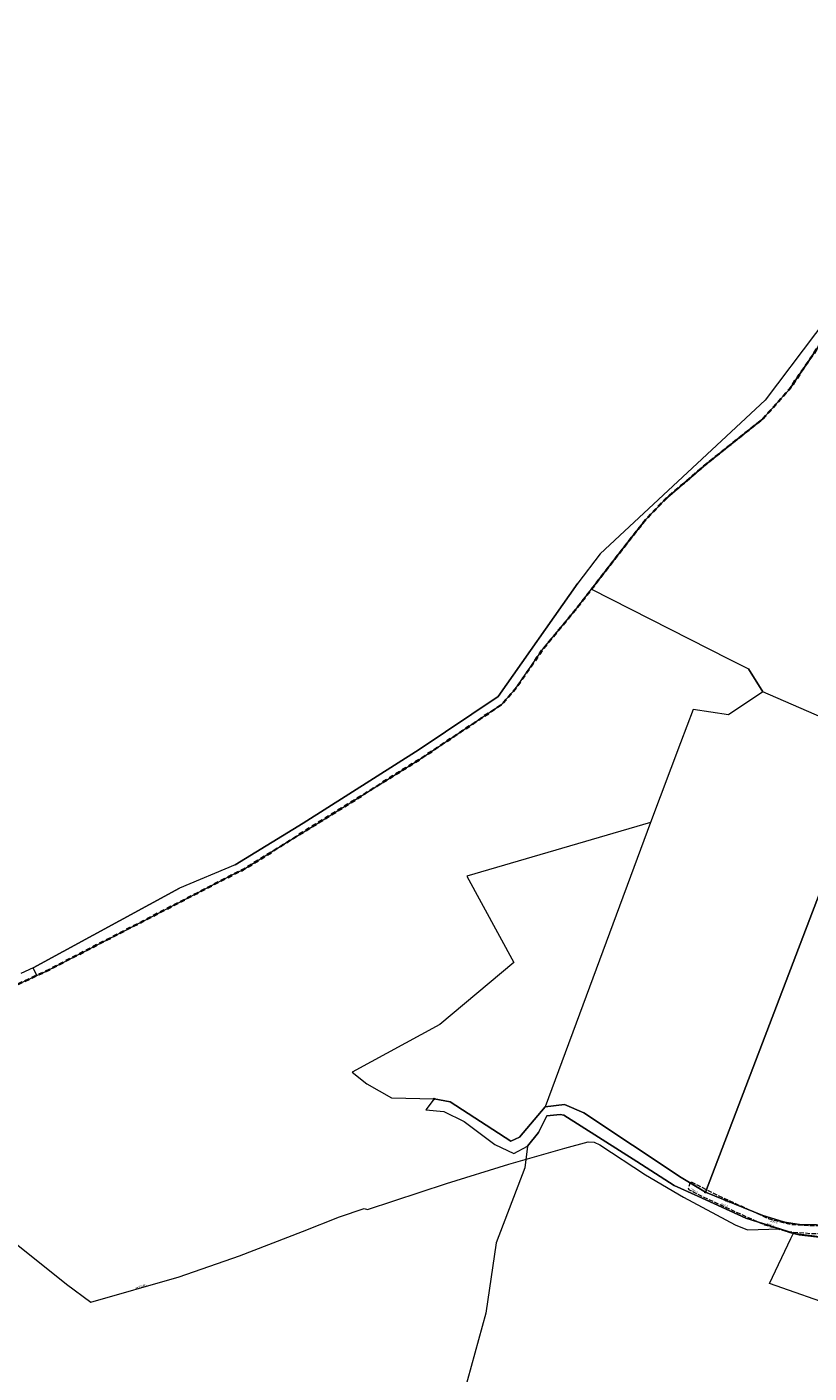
# Model space of a CAD drawing. Header units: metres. Extents: x 7423100 to 7431699, y 5527887 to 5533362.
# Tile 7 of 114: x 7427337 to 7427594, y 5529629 to 5530072. Entities that reach past the tile are written whole.
import ezdxf
from ezdxf.enums import TextEntityAlignment as Align

# ---------------------------------------------------------------- set-up
doc = ezdxf.new("R2010")
doc.units = ezdxf.units.M
doc.header["$MEASUREMENT"] = 0
for name, pattern in [('1.5_0.5', [2, 1.5, -0.5]), ('1.5_1.0', [2.5, 1.5, -1]), ('219-500', [0])]:
    doc.linetypes.add(name, pattern=pattern)
doc.layers.get('0').update_dxf_attribs({"color": 2, "linetype": 'CONTINUOUS', "lineweight": 5})
for name, color, linetype in [('202-punkt graniczny', 7, 'CONTINUOUS'), ('203-punkt graniczny', 7, 'CONTINUOUS'), ('216-obręb ewidencyjny', 7, 'CONTINUOUS'), ('217-kontur klasyfikacyjny', 7, 'CONTINUOUS'), ('218-kontur użytku gruntowego', 7, 'CONTINUOUS'), ('219-działka ewidencyjna', 7, 'CONTINUOUS'), ('jezdnia', 7, 'CONTINUOUS'), ('pikieta naturalna', 7, 'CONTINUOUS'), ('pikieta naturalna-Atr2', 7, 'CONTINUOUS'), ('przewód wodociągowy', 7, 'CONTINUOUS'), ('przewód wodociągowy-Atr1', 7, 'CONTINUOUS')]:
    doc.layers.add(name, color=color, linetype=linetype)
doc.styles.get("Standard").update_dxf_attribs({"font": 'Working1250.shx', "width": 0.75})

# ---------------------------------------------------------------- blocks, each defined once
blk = doc.blocks.new('203')
at = {"linetype": 'Continuous', "lineweight": 0}
h = blk.add_hatch(color=0, dxfattribs=at)
edge = h.paths.add_edge_path()
edge.add_arc((0, 0), 0.045, 0, 360)
blk = doc.blocks.new('202')
at = {"color": 0, "linetype": 'Continuous', "lineweight": 0}
blk.add_circle((0, 0), 0.25, dxfattribs=at)
blk = doc.blocks.new('PW01')
at = {"linetype": 'Continuous', "lineweight": 13}
h = blk.add_hatch(color=0, dxfattribs=at)
edge = h.paths.add_edge_path()
edge.add_arc((0, 0), 0.045, 0, 360)

msp = doc.modelspace()

# ---------------------------------------------------------------- linework, layer by layer
at = {"layer": '216-obręb ewidencyjny', "color": 7, "linetype": '1.5_1.0', "lineweight": 35, "flags": 128}
msp.add_lwpolyline([(7428698.63, 5529226.02), (7428712.28, 5529227.63), (7428723.22, 5529228.92), (7428731.53, 5529229.89), (7428738.87, 5529230.77), (7428779.8, 5529236.92), (7428792.35, 5529229.96), (7428799.3, 5529237.09), (7428805.73, 5529243.68), (7428831.73, 5529252.41), (7428853.03, 5529267.75), (7428856.57, 5529266.64), (7428861.52, 5529263.67), (7428922.54, 5529297.36), (7428922.55, 5529296.86), (7428939.71, 5529300.87), (7428946.63, 5529302.49), (7428955.21, 5529305.74), (7428958.4, 5529305.27), (7428965.49, 5529304.22), (7428991.24, 5529308.29), (7429008.05, 5529312), (7429021.16, 5529315.13), (7429041.57, 5529319.99), (7429075.83, 5529325.57), (7429091.94, 5529328.21), (7429093.39, 5529328.25), (7429118.57, 5529328.08), (7429135.03, 5529327.97), (7429140.11, 5529327.99), (7429150.35, 5529336.09), (7429177.15, 5529357.27), (7429181.86, 5529359.99), (7429215.4, 5529379.31), (7429233.08, 5529389.85), (7429239.85, 5529393.89), (7429246, 5529397.5), (7429245.89, 5529393.79), (7429250.76, 5529393.92), (7429270.5, 5529394.38), (7429279.93, 5529396.94), (7429280.22, 5529401.63), (7429288.94, 5529402.29), (7429300.14, 5529403.16), (7429301.33, 5529403.26), (7429301.41, 5529407.78), (7429321.83, 5529411.11), (7429321.33, 5529409.67), (7429320.46, 5529407.19), (7429319.23, 5529403.69), (7429340.63, 5529403.2), (7429346.27, 5529410.24), (7429348.7, 5529413.29), (7429357.46, 5529424.24), (7429369.36, 5529431.54), (7429425.36, 5529427.06), (7429441.95, 5529415.43), (7429446.48, 5529412.25), (7429459.64, 5529396.06), (7429467.87, 5529385.93), (7429476.57, 5529375.23), (7429483.04, 5529376.1), (7429490.25, 5529377.07), (7429499.15, 5529378.27), (7429501.34, 5529369), (7429500.47, 5529364.46), (7429500.07, 5529359.04), (7429512.41, 5529350.96), (7429542.42, 5529342.66), (7429543.89, 5529342.24), (7429546.8, 5529341.41), (7429565.66, 5529336), (7429577.29, 5529339.73), (7429582.94, 5529341.54), (7429584.07, 5529341.9), (7429600.44, 5529344.44), (7429602.81, 5529344.81), (7429615.55, 5529346.78), (7429619.75, 5529342.76), (7429634.74, 5529343.78), (7429643.05, 5529344.35), (7429647.65, 5529332.16), (7429652.82, 5529318.49), (7429651.87, 5529316.59), (7429650.11, 5529313.06), (7429647.71, 5529308.22), (7429681.04, 5529295.6), (7429695.33, 5529298.59), (7429703.94, 5529300.4), (7429712.14, 5529302.11), (7429740.07, 5529307.97), (7429747.43, 5529308.04), (7429760.84, 5529308.17), (7429766.75, 5529306.03), (7429794.33, 5529296.97), (7429811.1, 5529291.05), (7429816.99, 5529290.04), (7429818.05, 5529289.85), (7429856.28, 5529283.28), (7429891.51, 5529291.96), (7429919.87, 5529291.89), (7429925.18, 5529291.51), (7429932.69, 5529290.97), (7429935.35, 5529286.99), (7429939.2, 5529281.25), (7429951.64, 5529261.57), (7429951.82, 5529266.44), (7429968.14, 5529266.92), (7429981.12, 5529274.24), (7429983.99, 5529282.17), (7429989.53, 5529284.93), (7430013.34, 5529297.91), (7430019.69, 5529296.67), (7430025.18, 5529295.59), (7430042.36, 5529301.29), (7430127.7, 5529279.62), (7430165.23, 5529260.07), (7430175.19, 5529251.79), (7430218.36, 5529201.02), (7430219.98, 5529172.87), (7430228.69, 5529165.24), (7430240.37, 5529162.47), (7430271.1, 5529137.71), (7430303.1, 5529069.27), (7430323.93, 5529014.79), (7430328.06, 5528983.24), (7430345.76, 5528933.73), (7430393.61, 5528889.13), (7430411.48, 5528869.05), (7430457.23, 5528845.81), (7430508.65, 5528818.85), (7430513.51, 5528828.36), (7430508.7, 5528875.96), (7430511.07, 5528884.54), (7430515.88, 5528890.41), (7430527.81, 5528913.81), (7430538.43, 5528953.97), (7430548.81, 5528974.46), (7430559.37, 5528980.68), (7430565.52, 5528981.31), (7430572.78, 5528987.18), (7430577.34, 5528988.04), (7430582.19, 5528994.37), (7430588.54, 5529000.12), (7430589.39, 5529006.85), (7430599.58, 5529008.66), (7430608.5, 5529021.57), (7430617.03, 5529024.51), (7430623.12, 5529030.52), (7430623.35, 5529033.32), (7430623.46, 5529034.41), (7430635.12, 5529030.13), (7430642.89, 5529027.03), (7430652.22, 5529030.54), (7430653.09, 5529032.84), (7430654.29, 5529035.98), (7430663.07, 5529044.08), (7430669.73, 5529039.75), (7430671.98, 5529040.07), (7430677.09, 5529042), (7430678.34, 5529041.88), (7430680.39, 5529041.51), (7430685.72, 5529041.15), (7430692.59, 5529038.17), (7430695.82, 5529048.96), (7430702.59, 5529054.84), (7430712.49, 5529068.38), (7430728.81, 5529081.02), (7430745.96, 5529086.11), (7430772.36, 5529094.83), (7430777.8, 5529096.62), (7430813.94, 5529121.56), (7430815.05, 5529122.32), (7430816.04, 5529123.28), (7430834.14, 5529140.81), (7430851.57, 5529157.69), (7430874.11, 5529178.78), (7430875.41, 5529175.93), (7430888.42, 5529181.56), (7430896.26, 5529185.67), (7430922.51, 5529198.39), (7430961.46, 5529214.8), (7430965.71, 5529217.51), (7430970.24, 5529220.39), (7430985.32, 5529230.02), (7430999.56, 5529239.1), (7431005.44, 5529242.86), (7431024.63, 5529255.1), (7431012.46, 5529273.05), (7431004.95, 5529284.16), (7431001.47, 5529289.46), (7430991.71, 5529303.5), (7430973.38, 5529330.43), (7430972.14, 5529332.51), (7430964.07, 5529345.58), (7430951.9, 5529365.04), (7430943.57, 5529377.79), (7430941.51, 5529380.94), (7430960.32, 5529385.09), (7430998.71, 5529404.18), (7430999.25, 5529404.45), (7431020.4, 5529414.96), (7431023.29, 5529416.4), (7431048.14, 5529435.97), (7431063.59, 5529444.21), (7431078.12, 5529464.3), (7431079.45, 5529466.13), (7431086.33, 5529468.43), (7431091.98, 5529475.17), (7431094.2, 5529478.43), (7431105.98, 5529478.66), (7431119.53, 5529484.82), (7431126.9, 5529491.83), (7431137.17, 5529501.61), (7431144.57, 5529500.69), (7431149.7, 5529504.45), (7431156.19, 5529509.2), (7431167.07, 5529529.35), (7431169.35, 5529533.58), (7431180.27, 5529533.96), (7431185.68, 5529530.78), (7431190.35, 5529531.91), (7431196.39, 5529533.38), (7431197.06, 5529541.35), (7431202.31, 5529542.68), (7431207.4, 5529543.97), (7431214.58, 5529537.5), (7431223.24, 5529541.97), (7431233.17, 5529545.6), (7431236.94, 5529548.69), (7431245.22, 5529555.47), (7431255.14, 5529559.62), (7431262.73, 5529561.87), (7431285.37, 5529568), (7431298.71, 5529571.62), (7431330.95, 5529576.47), (7431345.74, 5529579.29), (7431356.67, 5529579.68), (7431365.9, 5529580.01), (7431378.62, 5529589.51), (7431382.33, 5529592.28), (7431395.83, 5529589.04), (7431404.15, 5529587.76), (7431410.01, 5529594.87), (7431413.09, 5529598.59), (7431424.3, 5529602.76), (7431443.22, 5529609.8), (7431449.12, 5529614.66), (7431454.74, 5529619.29), (7431470.49, 5529624.25), (7431475.43, 5529619.79), (7431483.1, 5529621.68), (7431493.98, 5529631.56), (7431495.6, 5529632.52), (7431503.1, 5529636.96), (7431510.05, 5529645.19), (7431513.01, 5529648.68), (7431519.08, 5529659.18), (7431529.5, 5529665.34), (7431531.2, 5529666.11), (7431542.63, 5529671.24), (7431549.4, 5529664.73), (7431545.03, 5529657.23), (7431552.17, 5529655.47), (7431555.2, 5529660.07), (7431564.23, 5529673.76), (7431570.17, 5529677.39), (7431578.63, 5529678.84), (7431583.31, 5529673.75), (7431593.81, 5529676.41), (7431604.35, 5529684.72), (7431610.06, 5529686.34), (7431614.95, 5529687.73), (7431637.21, 5529676.86), (7431640.61, 5529676.86), (7431650.46, 5529679.93), (7431669.97, 5529673.75), (7431685.51, 5529681.42), (7431699.34, 5529702.09), (7431697.23, 5529702.3), (7431693.44, 5529702.68), (7431682.29, 5529696.07), (7431672.24, 5529697.65), (7431660.49, 5529710.49), (7431649.43, 5529706.73), (7431640.48, 5529716.52), (7431637.01, 5529719.31), (7431632.52, 5529714.71), (7431625.17, 5529713.95), (7431621.62, 5529707.59), (7431619.62, 5529708.29), (7431620.32, 5529712.19), (7431619.17, 5529712.89), (7431614.63, 5529713.79), (7431609.11, 5529714.88), (7431605.52, 5529712.78), (7431600.41, 5529714.67), (7431578.18, 5529711.71), (7431576.65, 5529714.72), (7431573.65, 5529715.36), (7431568.21, 5529710.24), (7431561.87, 5529711.97), (7431555.32, 5529715.82), (7431548.83, 5529726.97), (7431537.23, 5529736.26), (7431535.33, 5529736.97), (7431525.22, 5529736.77), (7431522.85, 5529735.65), (7431522.31, 5529735.4), (7431516.14, 5529732.48), (7431514.92, 5529742.37), (7431504.51, 5529745.33), (7431496.79, 5529751.03), (7431481.13, 5529743.21), (7431469.01, 5529753.83), (7431457.61, 5529752.67), (7431441.31, 5529757.82), (7431428.7, 5529775.85), (7431423.27, 5529783.58), (7431416.58, 5529802.27), (7431412.35, 5529797.61), (7431410.91, 5529798.31), (7431386.32, 5529814.55), (7431378.11, 5529819.98), (7431383.18, 5529836.47), (7431379.27, 5529840.25), (7431374.49, 5529844.88), (7431366.91, 5529849.46), (7431365.47, 5529855.15), (7431357.92, 5529859.99), (7431357.34, 5529860.36), (7431356.11, 5529861.13), (7431342.83, 5529869.7), (7431326.48, 5529880.77), (7431324.26, 5529881.74), (7431311.27, 5529887.39), (7431310.49, 5529888.72), (7431298.8, 5529908.5), (7431287.25, 5529920.82), (7431280.23, 5529931.15), (7431276.67, 5529938.38), (7431272.52, 5529943.93), (7431271.54, 5529945.26), (7431267.04, 5529949.02), (7431263.81, 5529951.73), (7431254.32, 5529968.75), (7431247.38, 5529970.17), (7431244.76, 5529975.25), (7431242.58, 5529977.64), (7431241.71, 5529978.59), (7431235.23, 5529977.9), (7431230.68, 5529975.32), (7431225.87, 5529980.53), (7431223.29, 5529988.99), (7431222.42, 5529991.88), (7431222.35, 5529992.11), (7431221.49, 5529994.89), (7431216.92, 5530001.89), (7431215.36, 5530002.5), (7431214.91, 5530002.67), (7431211.5, 5530003.99), (7431210.16, 5530014.42), (7431205.36, 5530018.12), (7431202.43, 5530026.69), (7431191.99, 5530029.86), (7431191.3, 5530030.07), (7431190.44, 5530030.74), (7431179.54, 5530039.29), (7431179.54, 5530044.32), (7431175.19, 5530048.08), (7431169.43, 5530049.97), (7431168.1, 5530055.02), (7431162.53, 5530062.6), (7431154.9, 5530065.86), (7431163.04, 5530082.95), (7431172.77, 5530091.95), (7431172.29, 5530107.05), (7431173.91, 5530115.41), (7431176.52, 5530127.25), (7431181.71, 5530135.87), (7431181.75, 5530136.44), (7431180.72, 5530150.43), (7431189.63, 5530172.27), (7431193.82, 5530180.01), (7431194.7, 5530181.6), (7431197.89, 5530186.77), (7431206.52, 5530199.03), (7431211.61, 5530231.36), (7431212.03, 5530233.95), (7431214.01, 5530259.4), (7431221.54, 5530292.19), (7431221.96, 5530293.97), (7431224.26, 5530318.51), (7431225, 5530340.82), (7431226.81, 5530355.81), (7431226.97, 5530357.13), (7431226.66, 5530375.18), (7431225.12, 5530388.91), (7431223.84, 5530393.12), (7431224.04, 5530400.57), (7431221.41, 5530455.43), (7431221.58, 5530475.68), (7431221.09, 5530504.02), (7431221.25, 5530551.25), (7431207.35, 5530549.61), (7431194.92, 5530549.19), (7431180.7, 5530545.6), (7431153.61, 5530537.74), (7431141.63, 5530534.28), (7431140.72, 5530534.02), (7431127.46, 5530531.13), (7431117.27, 5530528.9), (7431115.57, 5530528.66), (7431095.91, 5530525.9), (7431090.24, 5530525.11), (7431073.69, 5530520.11), (7431056.05, 5530514.49), (7431037.42, 5530504.35), (7431035.41, 5530503.26), (7430999.16, 5530494.58), (7430979.3, 5530487.83), (7430971.84, 5530483.9), (7430966.64, 5530481.15), (7430960.02, 5530458.83), (7430951.66, 5530447.99), (7430943.55, 5530443.27), (7430926.11, 5530440.67), (7430918.02, 5530439.46), (7430898.13, 5530436.5), (7430892.03, 5530438.61), (7430889.08, 5530439.64), (7430864.99, 5530453.09), (7430854.93, 5530457.47), (7430854.59, 5530457.62), (7430854.42, 5530457.69), (7430852.19, 5530458.68), (7430839.03, 5530454.92), (7430830.29, 5530452.01), (7430820.89, 5530448.87), (7430809.72, 5530445.11), (7430789.08, 5530438.13), (7430779.11, 5530457.79), (7430782.92, 5530477.03), (7430790.31, 5530490.71), (7430792.14, 5530499.59), (7430795.11, 5530505.16), (7430793.63, 5530525.82), (7430793.02, 5530545.02), (7430792.7, 5530555.42), (7430777.7, 5530550.82), (7430744.3, 5530543.74), (7430718.62, 5530537.74), (7430716.98, 5530537.36), (7430708.34, 5530535.34), (7430675.16, 5530527.42), (7430659.25, 5530524.97), (7430658.38, 5530531.08), (7430657.42, 5530535.96), (7430657.13, 5530537.94), (7430649.42, 5530554.75), (7430642.23, 5530565.25), (7430634.9, 5530575.16), (7430625.52, 5530589.84), (7430604.77, 5530620.38), (7430590.11, 5530637.64), (7430569.92, 5530664.77), (7430567.28, 5530668.31), (7430564.52, 5530672.02), (7430554.95, 5530684.89), (7430540.83, 5530705.69), (7430537.18, 5530713.79), (7430533.77, 5530728.33), (7430529.75, 5530758.66), (7430529.29, 5530762.23), (7430527.95, 5530771.08), (7430521.57, 5530813.5), (7430519.54, 5530830.13), (7430518.17, 5530834.83), (7430517.02, 5530838.73), (7430513.55, 5530850.58), (7430501.15, 5530862.16), (7430477.63, 5530885.81), (7430454.89, 5530904.1), (7430448.28, 5530909.04), (7430418.32, 5530928.65), (7430413.74, 5530936.45), (7430409.4, 5530943.92), (7430406.98, 5530947.82), (7430406.03, 5530949.48), (7430404.49, 5530951.51), (7430403.39, 5530953.14), (7430402.61, 5530955.27), (7430405.13, 5530988.3), (7430407.9, 5531011.33), (7430411.85, 5531046.93), (7430412.97, 5531057.57), (7430415.4, 5531080.66), (7430415.64, 5531082.68), (7430420.18, 5531118.67), (7430421.07, 5531129.09), (7430422.77, 5531148.85), (7430424.09, 5531164.26), (7430429.37, 5531225.64), (7430429.37, 5531225.94), (7430429.46, 5531226.99), (7430429.23, 5531247.54), (7430429.02, 5531252.88), (7430426.53, 5531271.25), (7430422.38, 5531290.55), (7430421.57, 5531302.57), (7430418.58, 5531328.69), (7430418.54, 5531328.99), (7430417.49, 5531338.94), (7430416.11, 5531348.57), (7430413.41, 5531368.44), (7430409.02, 5531400.78), (7430408.29, 5531406.63), (7430405.4, 5531431.79), (7430404.08, 5531441.38), (7430400.44, 5531468.15), (7430398.4, 5531483.17), (7430398.25, 5531484.42), (7430397.7, 5531488.81), (7430395.66, 5531499.28), (7430395.19, 5531508.79), (7430392.04, 5531522.47), (7430384.44, 5531555.44), (7430354.95, 5531549.86), (7430327.82, 5531544.72), (7430322.94, 5531503.71), (7430319.76, 5531477.34), (7430319.53, 5531472.14), (7430303.95, 5531444.65), (7430301.55, 5531426.75), (7430300.61, 5531419.76), (7430297.36, 5531386.13), (7430297.09, 5531383.31), (7430294.99, 5531358.94), (7430307.04, 5531342.33), (7430314.25, 5531327.51), (7430316.08, 5531324.28), (7430311.84, 5531316.97), (7430311.75, 5531314.24), (7430312.01, 5531304.12), (7430311.76, 5531278.52), (7430311.81, 5531269.23), (7430311.82, 5531265.94), (7430315.44, 5531248.71), (7430310.21, 5531227.96), (7430306.37, 5531212.75), (7430290.33, 5531189.37), (7430287.8, 5531185.58), (7430278.77, 5531172.07), (7430264.03, 5531158.66), (7430246.69, 5531143.87), (7430237.41, 5531137.21), (7430220.18, 5531119.99), (7430209.87, 5531111.86), (7430205.9, 5531108.72), (7430188, 5531096.21), (7430182.83, 5531092.59), (7430176.93, 5531083.6), (7430158.12, 5531077.63), (7430154.98, 5531076.66), (7430149.41, 5531074.94), (7430115.51, 5531069.58), (7430110.78, 5531069.35), (7430108.74, 5531069.24), (7430098.36, 5531065.73), (7430092.35, 5531067.02), (7430078.77, 5531062.38), (7430072.63, 5531050.97), (7430063.72, 5531048.21), (7430060.08, 5531049.72), (7430053.09, 5531052.64), (7430040.76, 5531047.32), (7430036.85, 5531040.96), (7430010.05, 5531033.63), (7430008.73, 5531032.5), (7429993.68, 5531019.39), (7429978.98, 5531014.14), (7429971.24, 5531014.27), (7429962.79, 5531014.41), (7429961.25, 5531015.04), (7429941.58, 5531023), (7429941.42, 5531028.29), (7429937.05, 5531031.8), (7429915.56, 5531034.47), (7429911.57, 5531034.96), (7429905.65, 5531040.11), (7429899.67, 5531041.09), (7429894.77, 5531038.02), (7429892.1, 5531036.34), (7429860.94, 5531026.93), (7429854.84, 5531020.75), (7429852.38, 5531018.26), (7429839.23, 5531004.91), (7429837.48, 5531004.06), (7429830.71, 5531000.85), (7429819.84, 5530995.63), (7429824.72, 5530988.49), (7429823.12, 5530983.64), (7429815.67, 5530981.05), (7429815.06, 5530972.18), (7429808.39, 5530969.41), (7429806.89, 5530967.68), (7429802.63, 5530967.9), (7429801.87, 5530951.96), (7429796.69, 5530951.68), (7429796.51, 5530948.86), (7429796.39, 5530946.9), (7429793.77, 5530945.12), (7429789.84, 5530945.82), (7429786.42, 5530947.85), (7429783.01, 5530945.1), (7429778.02, 5530946.11), (7429772.02, 5530945.92), (7429766.58, 5530941.89), (7429764.99, 5530936.12), (7429765.51, 5530933.09), (7429759.69, 5530929.88), (7429759.31, 5530925.43), (7429754.4, 5530926.37), (7429751.55, 5530926.49), (7429745.23, 5530926.75), (7429743.79, 5530929.52), (7429738.42, 5530927.94), (7429736.4, 5530923.51), (7429732.16, 5530923.65), (7429728.69, 5530922.65), (7429725.1, 5530924.71), (7429722.7, 5530923.81), (7429720.54, 5530919.72), (7429716.51, 5530916.98), (7429711.17, 5530913.26), (7429707.88, 5530911.85), (7429704.22, 5530911.22), (7429702.7, 5530906.93), (7429696.39, 5530906.34), (7429694.77, 5530905.36), (7429692.65, 5530904.06), (7429690.97, 5530898.25), (7429687.97, 5530890.3), (7429682.61, 5530891.19), (7429680.77, 5530886.35), (7429675.77, 5530880.54), (7429672.21, 5530874.38), (7429667.44, 5530875.87), (7429663.67, 5530871.27), (7429659.44, 5530865.96), (7429653.63, 5530865.16), (7429651.12, 5530868.62), (7429648.07, 5530865.73), (7429632.36, 5530861.61), (7429627.86, 5530861.62), (7429620.49, 5530861.62), (7429604.16, 5530858.74), (7429600.48, 5530852.15), (7429595.29, 5530842.91), (7429591.14, 5530834.49), (7429585.03, 5530831.81), (7429585.04, 5530829.19), (7429585.65, 5530827.59), (7429587.64, 5530822.39), (7429588.26, 5530816), (7429588.49, 5530813.75), (7429592.21, 5530813.79), (7429593.57, 5530812.39), (7429598.98, 5530805.2), (7429599, 5530801.36), (7429600.43, 5530794.73), (7429595.41, 5530794.59), (7429594.59, 5530792.14), (7429591.05, 5530790.03), (7429592.15, 5530785.8), (7429590.87, 5530783.75), (7429584.31, 5530773.12), (7429585.41, 5530769.72), (7429582.49, 5530769), (7429583.86, 5530763.48), (7429588.29, 5530757.16), (7429586.18, 5530752.8), (7429586.9, 5530751.73), (7429585.61, 5530750.34), (7429580.76, 5530751.44), (7429568.84, 5530739.08), (7429566.6, 5530735.58), (7429570.3, 5530731.54), (7429574.9, 5530731.3), (7429578.7, 5530735.35), (7429586.19, 5530731.29), (7429589.85, 5530729.68), (7429592.94, 5530726.52), (7429592.75, 5530722.91), (7429571.31, 5530718.06), (7429572.31, 5530711.78), (7429573.29, 5530705.51), (7429576.09, 5530702.9), (7429574.07, 5530700.7), (7429558.21, 5530697.9), (7429559.51, 5530697.57), (7429564.8, 5530695.63), (7429566.56, 5530690.2), (7429564.29, 5530685.17), (7429566.49, 5530683.12), (7429571.85, 5530676.76), (7429568.95, 5530671.06), (7429564.57, 5530666.38), (7429569.47, 5530664.64), (7429571.78, 5530660.33), (7429566.02, 5530654.63), (7429564.04, 5530648.51), (7429562.1, 5530638.57), (7429559.8, 5530638.02), (7429562.74, 5530632.07), (7429559.74, 5530628.62), (7429556.75, 5530628.62), (7429552.72, 5530628.15), (7429548.99, 5530627.92), (7429553.05, 5530622.5), (7429542.59, 5530616.98), (7429546.45, 5530611.97), (7429551.88, 5530607.8), (7429544.66, 5530601.61), (7429539.46, 5530602.29), (7429535.9, 5530598.81), (7429530.64, 5530597.98), (7429525.66, 5530605.1), (7429516.36, 5530604.51), (7429506.21, 5530589.1), (7429509.04, 5530585.53), (7429517.36, 5530576.56), (7429512.12, 5530560.13), (7429507.89, 5530558.98), (7429503.75, 5530554.25), (7429502.57, 5530552.92), (7429499.65, 5530551.82), (7429500.53, 5530545.63), (7429495.15, 5530536.19), (7429496.56, 5530531.51), (7429494.44, 5530530.21), (7429485.17, 5530524.69), (7429472.57, 5530527.09), (7429464.42, 5530528.64), (7429459.38, 5530516.86), (7429466.39, 5530498.11), (7429454.36, 5530491.27), (7429432.56, 5530478.82), (7429430.07, 5530477.2), (7429428.34, 5530476.08), (7429422.7, 5530472.41), (7429392.98, 5530453.04), (7429390.66, 5530451.54), (7429374.81, 5530441.2), (7429361.34, 5530435.04), (7429341.84, 5530426.11), (7429337.46, 5530432.09), (7429334.89, 5530435.23), (7429332.29, 5530437.4), (7429324.21, 5530445.48), (7429311.59, 5530454.74), (7429300.15, 5530441.03), (7429287.99, 5530426.61), (7429277.51, 5530414.52), (7429256.73, 5530394.58), (7429227.06, 5530366.1), (7429225.55, 5530364.66), (7429224.92, 5530364), (7429198.45, 5530336.67), (7429194.96, 5530333.06), (7429169.94, 5530307.23), (7429121.39, 5530253.08), (7429119.91, 5530251.69), (7429094.9, 5530228.25), (7429089.65, 5530223.33), (7429088.7, 5530222.74), (7429076.65, 5530215.39), (7429039.8, 5530192.95), (7429028.9, 5530186.31), (7429006, 5530172.48), (7428997.06, 5530167.08), (7428978.19, 5530156.38), (7428952.45, 5530141.81), (7428942.33, 5530136.09), (7428926, 5530127.45), (7428899.4, 5530113.37), (7428894.92, 5530111), (7428855.57, 5530092.59), (7428848, 5530089.1), (7428817.55, 5530080.14), (7428805.67, 5530076.71), (7428804.02, 5530076.45), (7428793.34, 5530074.1), (7428778.68, 5530071.29), (7428771.2, 5530069.73), (7428764.43, 5530068.31), (7428754.71, 5530066.47), (7428748.5, 5530065.39), (7428742.41, 5530064.34), (7428723.25, 5530060.39), (7428711.82, 5530055.86), (7428692.91, 5530047.68), (7428689.42, 5530046.17), (7428656.48, 5530032.64), (7428625.9, 5530015.81), (7428622.79, 5530014.1), (7428617.09, 5530008.67), (7428613.06, 5530004.43), (7428603.39, 5530001.83), (7428592.76, 5529999.32), (7428573.62, 5529991.71), (7428571.75, 5529990.89), (7428554.19, 5529983.33), (7428538.96, 5529976.84), (7428530.92, 5529973.27), (7428529.6, 5529973.27), (7428511.03, 5529964.41), (7428489.28, 5529955.13), (7428488.16, 5529954.66), (7428463.53, 5529944.57), (7428460.04, 5529943.23), (7428448.5, 5529938.76), (7428431.13, 5529930.59), (7428427.46, 5529928.86), (7428411.61, 5529922.42), (7428395.25, 5529912.96), (7428381.19, 5529904.71), (7428370.49, 5529898.26), (7428354.34, 5529890.79), (7428348.41, 5529888.06), (7428345.63, 5529886.77), (7428342.48, 5529885.31), (7428338.88, 5529883.63), (7428334.9, 5529882.26), (7428326.58, 5529879.36), (7428308.44, 5529873.05), (7428304.42, 5529871.92), (7428282.76, 5529865.86), (7428264.69, 5529860.79), (7428255.21, 5529859.3), (7428218.35, 5529857.22), (7428195.55, 5529860.05), (7428185.65, 5529861.28), (7428167.94, 5529863.52), (7428167.04, 5529863.63), (7428166.71, 5529863.69), (7428144.71, 5529867.9), (7428144.36, 5529867.97), (7428110.4, 5529874.14), (7428094.54, 5529877.02), (7428080.34, 5529881.29), (7428039.7, 5529893.41), (7428027.59, 5529897.35), (7427990.35, 5529909.49), (7427983.75, 5529911.62), (7427966.65, 5529916.84), (7427959.66, 5529918.97), (7427952.14, 5529921.17), (7427918.95, 5529930.95), (7427915.42, 5529931.98), (7427885.43, 5529939.11), (7427871.37, 5529942.88), (7427847.78, 5529948.1), (7427842.43, 5529949.56), (7427814.77, 5529957.12), (7427795.47, 5529962.78), (7427772.73, 5529969.44), (7427746.31, 5529974.07), (7427718.67, 5529978.75), (7427712.3, 5529979.85), (7427700.15, 5529981.84), (7427663.75, 5529987.55), (7427646.69, 5529990.02), (7427621.99, 5529993.2), (7427615.43, 5529990.46), (7427614.48, 5529989.55), (7427610.84, 5529986.05), (7427608.93, 5529983.88), (7427600.85, 5529971.79), (7427598.13, 5529967.73), (7427594.22, 5529962.01), (7427587.92, 5529952.71), (7427578.99, 5529942.78), (7427560.42, 5529927.99), (7427547.03, 5529916.47), (7427540.5, 5529909.65), (7427535.11, 5529902.79), (7427530.78, 5529897.31), (7427522.68, 5529886.79), (7427517.46, 5529880.05), (7427506.64, 5529867.01), (7427497.57, 5529853.79), (7427493.18, 5529848.85), (7427466.7, 5529831.09), (7427432.51, 5529809.7), (7427421.36, 5529802.73), (7427407.84, 5529794.27), (7427404.8, 5529792.85), (7427375.05, 5529777.45), (7427344.35, 5529761.6), (7427342.84, 5529760.82), (7427339.94, 5529759.48), (7427325.49, 5529752.77), (7427304.62, 5529743.22), (7427289.14, 5529735.07), (7427273.67, 5529727.31), (7427272.32, 5529726.64), (7427269.55, 5529725.25), (7427255.86, 5529720.48), (7427223.23, 5529709.84), (7427221.11, 5529708.36), (7427206.87, 5529702.83), (7427207.09, 5529698.28), (7427192.9, 5529685.7), (7427191.82, 5529683.29), (7427193.23, 5529680.92), (7427203.7, 5529674.1), (7427205.15, 5529670.18), (7427216.16, 5529658.03), (7427234.85, 5529639.43), (7427239.14, 5529635.73), (7427255.99, 5529621.23), (7427265.15, 5529613.03), (7427267.09, 5529606.86), (7427267.21, 5529606.49), (7427281.51, 5529594.5), (7427287.9, 5529589.13), (7427295.1, 5529582.16), (7427300.76, 5529579.77), (7427308.01, 5529576.71), (7427307.12, 5529575.21), (7427307.65, 5529564.53), (7427311.25, 5529559.77), (7427317.45, 5529559.07), (7427322.81, 5529557.08), (7427332.26, 5529550.07), (7427336.52, 5529546.91), (7427339.14, 5529543.92), (7427347.42, 5529545.23), (7427353.18, 5529548.98), (7427370.45, 5529546.35), (7427373.13, 5529544.48), (7427382.66, 5529537.84), (7427387.79, 5529540.64), (7427393.61, 5529545.82), (7427399.08, 5529548.35), (7427402.29, 5529547.23), (7427405.44, 5529538.83), (7427409.74, 5529536.75), (7427416.38, 5529539.32), (7427421.64, 5529536.91), (7427422.34, 5529536.59), (7427422, 5529527.22), (7427424.13, 5529523.03), (7427431.65, 5529523.01), (7427433.88, 5529525.03), (7427439.21, 5529520.91), (7427449.74, 5529525.5), (7427457.76, 5529529.33), (7427460.46, 5529526.76), (7427464.26, 5529523.12), (7427465.63, 5529518.55), (7427469.83, 5529514.76), (7427471.91, 5529512.86), (7427475.34, 5529509.74), (7427479.52, 5529502.33), (7427480.47, 5529500.63), (7427489.55, 5529495.63), (7427492.96, 5529495.34), (7427496.72, 5529495.04), (7427503.76, 5529481), (7427512.19, 5529477.41), (7427517.42, 5529475.18), (7427525.41, 5529467.72), (7427536.05, 5529462.78), (7427544.8, 5529458.72), (7427554.78, 5529450.52), (7427554.14, 5529444.53), (7427561.24, 5529441.79), (7427562.15, 5529440.35), (7427566.58, 5529433.32), (7427573.68, 5529429.71), (7427577.22, 5529426.85), (7427580.52, 5529427.35), (7427584.76, 5529427.82), (7427600.7, 5529427.39), (7427608.68, 5529421.55), (7427621.23, 5529402.28), (7427625.64, 5529391.4), (7427627.08, 5529387.77), (7427632.94, 5529380.19), (7427637.65, 5529374.01), (7427647.3, 5529370.18), (7427652.9, 5529363.46), (7427670.82, 5529354.77), (7427673.59, 5529355.04), (7427688.05, 5529356.45), (7427735.47, 5529343), (7427765.16, 5529335.38), (7427790.91, 5529328.49), (7427807.55, 5529324.04), (7427811.73, 5529323.01), (7427813.33, 5529322.62), (7427867.87, 5529309.2), (7427886.09, 5529303.44), (7427892.63, 5529301.47), (7427897.86, 5529299.89), (7427914.31, 5529297.72), (7427917.55, 5529297.3), (7427924.35, 5529296.4), (7427941.96, 5529291.7), (7427947.95, 5529290.1), (7427964.07, 5529285.72), (7427969.63, 5529284.34), (7427982.42, 5529281.08), (7427993.8, 5529277.1), (7428027.15, 5529269.72), (7428029.21, 5529269.27), (7428036.43, 5529267.66), (7428061.23, 5529262.14), (7428068.28, 5529260.56), (7428088.7, 5529255.69), (7428089.54, 5529255.49), (7428110.95, 5529248.11), (7428141.55, 5529233.29), (7428143.35, 5529232.42), (7428161.04, 5529226), (7428179.65, 5529219.24), (7428185.87, 5529218.22), (7428197.87, 5529216.24), (7428226.61, 5529215.24), (7428237.94, 5529214.84), (7428264.28, 5529214.14), (7428282.6, 5529211.54), (7428299.64, 5529209.36), (7428316.57, 5529207.98), (7428335.51, 5529206.44), (7428340, 5529205.8), (7428356.82, 5529203.52), (7428360.32, 5529203), (7428377.26, 5529200.45), (7428407.8, 5529197.92), (7428408.22, 5529197.88), (7428426.76, 5529196.8), (7428451.78, 5529196.8), (7428453.81, 5529196.8), (7428455.87, 5529196.8), (7428459.74, 5529196.76), (7428478.39, 5529197.72), (7428510.45, 5529199.37), (7428521.47, 5529197.88), (7428529.38, 5529195.8), (7428546.79, 5529202.52), (7428567.7, 5529207.31), (7428581.9, 5529208.5), (7428584.01, 5529208.75), (7428587.44, 5529209.14), (7428602.33, 5529210.84), (7428611.81, 5529211.93), (7428614.67, 5529214.69), (7428617.16, 5529213.72), (7428640.9, 5529204.19), (7428651.22, 5529200.44), (7428654.5, 5529204.09), (7428665.85, 5529204.74), (7428678.15, 5529213.86), (7428694.63, 5529224.31), (7428694.55, 5529225.54)], close=True, dxfattribs=at)
at = {"layer": '217-kontur klasyfikacyjny', "color": 92, "linetype": 'Continuous', "lineweight": 18, "flags": 128}
for points in [[(7427598.13, 5529967.73), (7427594.22, 5529962.01)], [(7427594.22, 5529962.01), (7427587.92, 5529952.71)], [(7427587.92, 5529952.71), (7427578.99, 5529942.78)], [(7427578.99, 5529942.78), (7427560.42, 5529927.99)], [(7427560.42, 5529927.99), (7427547.03, 5529916.47)], [(7427547.03, 5529916.47), (7427540.5, 5529909.65)], [(7427540.5, 5529909.65), (7427535.11, 5529902.79)], [(7427535.11, 5529902.79), (7427530.78, 5529897.31)], [(7427530.78, 5529897.31), (7427522.68, 5529886.79)], [(7427522.68, 5529886.79), (7427567.84, 5529863.81)], [(7427567.84, 5529863.81), (7427574.35, 5529860.49)], [(7427574.35, 5529860.49), (7427579.05, 5529852.95)], [(7427579.05, 5529852.95), (7427567.82, 5529845.39)], [(7427556.11, 5529847.08), (7427551.98, 5529836.11)], [(7427567.82, 5529845.39), (7427556.11, 5529847.08)], [(7427551.98, 5529836.11), (7427542.14, 5529809.94)], [(7427542.14, 5529809.94), (7427507.4, 5529716.23)], [(7427507.97, 5529713.26), (7427505.19, 5529707.75)], [(7427507.4, 5529716.23), (7427513.75, 5529717.06)], [(7427512.34, 5529713.72), (7427507.97, 5529713.26)], [(7427513.58, 5529713.47), (7427512.34, 5529713.72)], [(7427537.58, 5529698.2), (7427513.58, 5529713.47)], [(7427513.75, 5529717.06), (7427520.1, 5529714.27)], [(7427520.1, 5529714.27), (7427552.17, 5529693)], [(7427505.19, 5529707.75), (7427501.54, 5529703.28)], [(7427501.54, 5529703.28), (7427500.71, 5529696.17)], [(7427500.71, 5529696.17), (7427491.23, 5529671.46)], [(7427549.89, 5529690.37), (7427537.58, 5529698.2)], [(7427552.17, 5529693), (7427560.2, 5529688.11)], [(7427557.73, 5529686.8), (7427549.89, 5529690.37)], [(7427573.54, 5529679.6), (7427557.73, 5529686.8)], [(7427560.2, 5529688.11), (7427579.11, 5529680.48)], [(7427589.24, 5529674.65), (7427573.54, 5529679.6)], [(7427579.11, 5529680.48), (7427585.87, 5529678.38)], [(7427585.87, 5529678.38), (7427586.86, 5529678.13)], [(7427586.86, 5529678.13), (7427591.12, 5529677.44)], [(7427588.37, 5529672.83), (7427589.24, 5529674.65)], [(7427591.12, 5529677.44), (7427602.43, 5529677.23)], [(7427491.23, 5529671.46), (7427487.84, 5529648.23)], [(7427581.29, 5529658.05), (7427588.37, 5529672.83)], [(7427604.45, 5529649.93), (7427581.29, 5529658.05)], [(7427487.84, 5529648.23), (7427478.23, 5529613.09)]]:
    msp.add_lwpolyline(points, dxfattribs=at)
at = {"layer": '218-kontur użytku gruntowego', "color": 3, "linetype": 'Continuous', "lineweight": 18, "flags": 128}
for points in [[(7427613, 5529992.97), (7427579.81, 5529948.99)], [(7427598.13, 5529967.73), (7427594.22, 5529962.01)], [(7427594.22, 5529962.01), (7427598.13, 5529967.73)], [(7427594.22, 5529962.01), (7427587.92, 5529952.71)], [(7427587.92, 5529952.71), (7427594.22, 5529962.01)], [(7427587.92, 5529952.71), (7427578.99, 5529942.78)], [(7427578.99, 5529942.78), (7427587.92, 5529952.71)], [(7427579.81, 5529948.99), (7427525.51, 5529898.39)], [(7427578.99, 5529942.78), (7427560.42, 5529927.99)], [(7427560.42, 5529927.99), (7427578.99, 5529942.78)], [(7427560.42, 5529927.99), (7427547.03, 5529916.47)], [(7427547.03, 5529916.47), (7427560.42, 5529927.99)], [(7427547.03, 5529916.47), (7427540.5, 5529909.65)], [(7427540.5, 5529909.65), (7427547.03, 5529916.47)], [(7427540.5, 5529909.65), (7427535.11, 5529902.79)], [(7427535.11, 5529902.79), (7427540.5, 5529909.65)], [(7427535.11, 5529902.79), (7427530.78, 5529897.31)], [(7427530.78, 5529897.31), (7427535.11, 5529902.79)], [(7427525.51, 5529898.39), (7427518.16, 5529888.78)], [(7427530.78, 5529897.31), (7427522.68, 5529886.79)], [(7427522.68, 5529886.79), (7427530.78, 5529897.31)], [(7427518.16, 5529888.78), (7427491.89, 5529851.4)], [(7427517.46, 5529880.05), (7427522.68, 5529886.79)], [(7427522.68, 5529886.79), (7427567.84, 5529863.81)], [(7427506.64, 5529867.01), (7427517.46, 5529880.05)], [(7427497.57, 5529853.79), (7427506.64, 5529867.01)], [(7427567.84, 5529863.81), (7427574.35, 5529860.49)], [(7427574.35, 5529860.49), (7427579.05, 5529852.95)], [(7427491.89, 5529851.4), (7427465.95, 5529833.93)], [(7427493.18, 5529848.85), (7427497.57, 5529853.79)], [(7427579.05, 5529852.95), (7427567.82, 5529845.39)], [(7427466.7, 5529831.09), (7427493.18, 5529848.85)], [(7427556.11, 5529847.08), (7427551.98, 5529836.11)], [(7427567.82, 5529845.39), (7427556.11, 5529847.08)], [(7427465.95, 5529833.93), (7427427.68, 5529809.64)], [(7427551.98, 5529836.11), (7427542.14, 5529809.94)], [(7427432.51, 5529809.7), (7427466.7, 5529831.09)], [(7427427.68, 5529809.64), (7427405.3, 5529796.01)], [(7427421.36, 5529802.73), (7427432.51, 5529809.7)], [(7427542.14, 5529809.94), (7427481.59, 5529792.28)], [(7427407.84, 5529794.27), (7427421.36, 5529802.73)], [(7427405.3, 5529796.01), (7427387.02, 5529788.28)], [(7427404.8, 5529792.85), (7427407.84, 5529794.27)], [(7427375.05, 5529777.45), (7427404.8, 5529792.85)], [(7427481.59, 5529792.28), (7427497.09, 5529763.79)], [(7427600.01, 5529792.55), (7427560.2, 5529688.11)], [(7427560.2, 5529688.11), (7427600.01, 5529792.55)], [(7427387.02, 5529788.28), (7427338.77, 5529762.01)], [(7427344.35, 5529761.6), (7427375.05, 5529777.45)], [(7427338.77, 5529762.01), (7427334.72, 5529760.14)], [(7427497.09, 5529763.79), (7427472.69, 5529743.35)], [(7427325.49, 5529752.77), (7427339.94, 5529759.48)], [(7427339.94, 5529759.48), (7427342.84, 5529760.82)], [(7427342.84, 5529760.82), (7427344.35, 5529761.6)], [(7427472.69, 5529743.35), (7427443.89, 5529727.68)], [(7427443.89, 5529727.68), (7427448.72, 5529723.81)], [(7427448.72, 5529723.81), (7427456.83, 5529719.16)], [(7427456.83, 5529719.16), (7427470.85, 5529718.85)], [(7427470.85, 5529718.85), (7427468.07, 5529715.3)], [(7427470.85, 5529718.85), (7427476.07, 5529717.91)], [(7427476.07, 5529717.91), (7427470.85, 5529718.85)], [(7427476.07, 5529717.91), (7427496.12, 5529704.97)], [(7427496.12, 5529704.97), (7427476.07, 5529717.91)], [(7427468.07, 5529715.3), (7427474.07, 5529714.7)], [(7427474.07, 5529714.7), (7427480.75, 5529711.44)], [(7427498.94, 5529706.22), (7427507.4, 5529716.23)], [(7427507.4, 5529716.23), (7427498.94, 5529706.22)], [(7427507.97, 5529713.26), (7427505.19, 5529707.75)], [(7427505.19, 5529707.75), (7427507.97, 5529713.26)], [(7427507.4, 5529716.23), (7427513.75, 5529717.06)], [(7427513.75, 5529717.06), (7427507.4, 5529716.23)], [(7427512.34, 5529713.72), (7427507.97, 5529713.26)], [(7427507.97, 5529713.26), (7427512.34, 5529713.72)], [(7427513.58, 5529713.47), (7427512.34, 5529713.72)], [(7427512.34, 5529713.72), (7427513.58, 5529713.47)], [(7427537.58, 5529698.2), (7427513.58, 5529713.47)], [(7427513.58, 5529713.47), (7427537.58, 5529698.2)], [(7427513.75, 5529717.06), (7427520.1, 5529714.27)], [(7427520.1, 5529714.27), (7427513.75, 5529717.06)], [(7427520.1, 5529714.27), (7427552.17, 5529693)], [(7427552.17, 5529693), (7427520.1, 5529714.27)], [(7427480.75, 5529711.44), (7427490.85, 5529703.78)], [(7427496.12, 5529704.97), (7427498.94, 5529706.22)], [(7427498.94, 5529706.22), (7427496.12, 5529704.97)], [(7427505.19, 5529707.75), (7427501.54, 5529703.28)], [(7427501.54, 5529703.28), (7427505.19, 5529707.75)], [(7427490.85, 5529703.78), (7427497.1, 5529700.89)], [(7427497.1, 5529700.89), (7427501.54, 5529703.28)], [(7427501.54, 5529703.28), (7427500.71, 5529696.17)], [(7427500.71, 5529696.17), (7427491.23, 5529671.46)], [(7427549.89, 5529690.37), (7427537.58, 5529698.2)], [(7427537.58, 5529698.2), (7427549.89, 5529690.37)], [(7427552.17, 5529693), (7427560.2, 5529688.11)], [(7427560.2, 5529688.11), (7427552.17, 5529693)], [(7427557.73, 5529686.8), (7427549.89, 5529690.37)], [(7427549.89, 5529690.37), (7427557.73, 5529686.8)], [(7427573.54, 5529679.6), (7427557.73, 5529686.8)], [(7427557.73, 5529686.8), (7427573.54, 5529679.6)], [(7427560.2, 5529688.11), (7427579.11, 5529680.48)], [(7427579.11, 5529680.48), (7427560.2, 5529688.11)], [(7427589.24, 5529674.65), (7427573.54, 5529679.6)], [(7427573.54, 5529679.6), (7427589.24, 5529674.65)], [(7427579.11, 5529680.48), (7427585.87, 5529678.38)], [(7427585.87, 5529678.38), (7427579.11, 5529680.48)], [(7427585.87, 5529678.38), (7427586.86, 5529678.13)], [(7427586.86, 5529678.13), (7427585.87, 5529678.38)], [(7427586.86, 5529678.13), (7427591.12, 5529677.44)], [(7427591.12, 5529677.44), (7427586.86, 5529678.13)], [(7427588.37, 5529672.83), (7427589.24, 5529674.65)], [(7427589.24, 5529674.65), (7427598.67, 5529673.39)], [(7427591.12, 5529677.44), (7427602.43, 5529677.23)], [(7427602.43, 5529677.23), (7427591.12, 5529677.44)], [(7427491.23, 5529671.46), (7427487.84, 5529648.23)], [(7427581.29, 5529658.05), (7427588.37, 5529672.83)], [(7427604.45, 5529649.93), (7427581.29, 5529658.05)], [(7427487.84, 5529648.23), (7427478.23, 5529613.09)]]:
    msp.add_lwpolyline(points, dxfattribs=at)
at = {"layer": '219-działka ewidencyjna', "color": 7, "linetype": '219-500', "lineweight": 18, "flags": 128}
for points in [[(7427613, 5529992.97), (7427579.81, 5529948.99)], [(7427594.22, 5529962.01), (7427598.13, 5529967.73)], [(7427587.92, 5529952.71), (7427594.22, 5529962.01)], [(7427578.99, 5529942.78), (7427587.92, 5529952.71)], [(7427579.81, 5529948.99), (7427525.51, 5529898.39)], [(7427560.42, 5529927.99), (7427578.99, 5529942.78)], [(7427547.03, 5529916.47), (7427560.42, 5529927.99)], [(7427540.5, 5529909.65), (7427547.03, 5529916.47)], [(7427535.11, 5529902.79), (7427540.5, 5529909.65)], [(7427530.78, 5529897.31), (7427535.11, 5529902.79)], [(7427525.51, 5529898.39), (7427518.16, 5529888.78)], [(7427522.68, 5529886.79), (7427530.78, 5529897.31)], [(7427491.89, 5529851.4), (7427518.16, 5529888.78)], [(7427517.46, 5529880.05), (7427522.68, 5529886.79)], [(7427522.68, 5529886.79), (7427567.84, 5529863.81)], [(7427506.64, 5529867.01), (7427517.46, 5529880.05)], [(7427497.57, 5529853.79), (7427506.64, 5529867.01)], [(7427567.84, 5529863.81), (7427574.35, 5529860.49)], [(7427579.05, 5529852.95), (7427574.35, 5529860.49)], [(7427465.95, 5529833.93), (7427491.89, 5529851.4)], [(7427493.18, 5529848.85), (7427497.57, 5529853.79)], [(7427617.94, 5529836.07), (7427579.05, 5529852.95)], [(7427466.7, 5529831.09), (7427493.18, 5529848.85)], [(7427427.68, 5529809.64), (7427465.95, 5529833.93)], [(7427432.51, 5529809.7), (7427466.7, 5529831.09)], [(7427405.3, 5529796.01), (7427427.68, 5529809.64)], [(7427421.36, 5529802.73), (7427432.51, 5529809.7)], [(7427407.84, 5529794.27), (7427421.36, 5529802.73)], [(7427405.3, 5529796.01), (7427387.02, 5529788.28)], [(7427404.8, 5529792.85), (7427407.84, 5529794.27)], [(7427375.05, 5529777.45), (7427404.8, 5529792.85)], [(7427338.77, 5529762.01), (7427387.02, 5529788.28)], [(7427344.35, 5529761.6), (7427375.05, 5529777.45)], [(7427339.94, 5529759.48), (7427338.77, 5529762.01)], [(7427339.94, 5529759.48), (7427342.84, 5529760.82)], [(7427342.84, 5529760.82), (7427344.35, 5529761.6)], [(7427470.85, 5529718.85), (7427468.07, 5529715.3)], [(7427470.85, 5529718.85), (7427476.07, 5529717.91)], [(7427496.12, 5529704.97), (7427476.07, 5529717.91)], [(7427468.07, 5529715.3), (7427474.07, 5529714.7)], [(7427474.07, 5529714.7), (7427480.75, 5529711.44)], [(7427507.4, 5529716.23), (7427498.94, 5529706.22)], [(7427505.19, 5529707.75), (7427507.97, 5529713.26)], [(7427507.4, 5529716.23), (7427513.75, 5529717.06)], [(7427507.97, 5529713.26), (7427512.34, 5529713.72)], [(7427512.34, 5529713.72), (7427513.58, 5529713.47)], [(7427513.58, 5529713.47), (7427537.58, 5529698.2)], [(7427513.75, 5529717.06), (7427520.1, 5529714.27)], [(7427520.1, 5529714.27), (7427552.17, 5529693)], [(7427480.75, 5529711.44), (7427490.85, 5529703.78)], [(7427498.94, 5529706.22), (7427496.12, 5529704.97)], [(7427501.54, 5529703.28), (7427505.19, 5529707.75)], [(7427490.85, 5529703.78), (7427497.1, 5529700.89)], [(7427497.1, 5529700.89), (7427501.54, 5529703.28)], [(7427537.58, 5529698.2), (7427549.89, 5529690.37)], [(7427552.17, 5529693), (7427560.2, 5529688.11)], [(7427549.89, 5529690.37), (7427557.73, 5529686.8)], [(7427557.73, 5529686.8), (7427573.54, 5529679.6)], [(7427560.2, 5529688.11), (7427579.11, 5529680.48)], [(7427573.54, 5529679.6), (7427589.24, 5529674.65)], [(7427579.11, 5529680.48), (7427585.87, 5529678.38)], [(7427586.86, 5529678.13), (7427585.87, 5529678.38)], [(7427586.86, 5529678.13), (7427591.12, 5529677.44)], [(7427589.24, 5529674.65), (7427598.67, 5529673.39)], [(7427591.12, 5529677.44), (7427602.43, 5529677.23)]]:
    msp.add_lwpolyline(points, dxfattribs=at)
at = {"layer": 'jezdnia', "color": 7, "linetype": '1.5_0.5', "lineweight": 18, "flags": 128}
msp.add_lwpolyline([(7427724.47, 5529674.73), (7427729.01, 5529674.4), (7427737.6, 5529675.26), (7427737.57, 5529676.94), (7427737.14, 5529678.71), (7427734.8, 5529677.93), (7427729.97, 5529677.1), (7427714.92, 5529677.55), (7427702.56, 5529677.95), (7427696.55, 5529678.33), (7427681.74, 5529679.07), (7427667.44, 5529678.8), (7427654.85, 5529678.58), (7427639.86, 5529678.55), (7427623.38, 5529677.96), (7427608.94, 5529677.32), (7427595.75, 5529676.98), (7427588.11, 5529677.43), (7427581.16, 5529679.28), (7427566.31, 5529686.09), (7427555.26, 5529691.53), (7427554.48, 5529689.07), (7427564.82, 5529684.05), (7427579.62, 5529677.38), (7427587.24, 5529675.15), (7427595.41, 5529674.5), (7427608.62, 5529674.89), (7427622.85, 5529675.56), (7427639.51, 5529676.12), (7427666.72, 5529676.47), (7427681.12, 5529676.62), (7427695.53, 5529675.99), (7427702.23, 5529675.45), (7427715.04, 5529674.98)], close=True, dxfattribs=at)
at = {"layer": 'przewód wodociągowy', "color": 5, "linetype": 'Continuous', "lineweight": 18, "flags": 128}
msp.add_lwpolyline([(7427330.97, 5529672.89), (7427349.73, 5529657.82), (7427357.74, 5529651.84), (7427386.84, 5529660.26), (7427406.78, 5529667.16), (7427427.5, 5529675.21), (7427439.64, 5529680.03), (7427447.8, 5529682.71), (7427448.88, 5529682.45), (7427474.9, 5529690.96), (7427495.42, 5529697.36), (7427513.93, 5529702.65), (7427521.58, 5529704.69), (7427523.58, 5529704.56), (7427525.44, 5529703.73), (7427540.44, 5529693.86), (7427552.99, 5529686.44), (7427569.97, 5529677.39), (7427574.02, 5529675.71), (7427584.55, 5529676.08), (7427587.97, 5529674.87), (7427591.05, 5529674.1), (7427599.64, 5529673.05)], dxfattribs=at)

# ---------------------------------------------------------------- block references
at = {"layer": '202-punkt graniczny', "color": 7, "linetype": 'Continuous', "lineweight": 18}
for p in [(7427470.85, 5529718.85), (7427560.2, 5529688.11)]:
    msp.add_blockref('202', p, dxfattribs=at)
at = {"layer": '203-punkt graniczny', "color": 7, "linetype": 'Continuous', "lineweight": 18}
for p in [(7427594.22, 5529962.01), (7427587.92, 5529952.71), (7427579.81, 5529948.99), (7427578.99, 5529942.78), (7427560.42, 5529927.99), (7427547.03, 5529916.47), (7427540.5, 5529909.65), (7427535.11, 5529902.79), (7427525.51, 5529898.39), (7427530.78, 5529897.31), (7427518.16, 5529888.78), (7427522.68, 5529886.79), (7427517.46, 5529880.05), (7427506.64, 5529867.01), (7427567.84, 5529863.81), (7427574.35, 5529860.49), (7427491.89, 5529851.4), (7427497.57, 5529853.79), (7427579.05, 5529852.95), (7427493.18, 5529848.85), (7427465.95, 5529833.93), (7427466.7, 5529831.09), (7427427.68, 5529809.64), (7427432.51, 5529809.7), (7427421.36, 5529802.73), (7427404.8, 5529792.85), (7427405.3, 5529796.01), (7427407.84, 5529794.27), (7427387.02, 5529788.28), (7427375.05, 5529777.45), (7427338.77, 5529762.01), (7427339.94, 5529759.48), (7427342.84, 5529760.82), (7427344.35, 5529761.6), (7427476.07, 5529717.91), (7427468.07, 5529715.3), (7427474.07, 5529714.7), (7427507.4, 5529716.23), (7427507.97, 5529713.26), (7427512.34, 5529713.72), (7427513.58, 5529713.47), (7427513.75, 5529717.06), (7427520.1, 5529714.27), (7427480.75, 5529711.44), (7427496.12, 5529704.97), (7427498.94, 5529706.22), (7427505.19, 5529707.75), (7427490.85, 5529703.78), (7427497.1, 5529700.89), (7427501.54, 5529703.28), (7427537.58, 5529698.2), (7427552.17, 5529693), (7427549.89, 5529690.37), (7427557.73, 5529686.8), (7427573.54, 5529679.6), (7427579.11, 5529680.48), (7427585.87, 5529678.38), (7427586.86, 5529678.13), (7427589.24, 5529674.65), (7427591.12, 5529677.44)]:
    msp.add_blockref('203', p, dxfattribs=at)
at = {"layer": 'pikieta naturalna', "color": 7, "linetype": 'Continuous', "lineweight": 13}
for p in [(7427555.26, 5529691.53), (7427554.48, 5529689.07), (7427564.82, 5529684.05), (7427566.31, 5529686.09), (7427581.16, 5529679.28), (7427579.62, 5529677.38)]:
    msp.add_blockref('PW01', p, dxfattribs=at)

# ---------------------------------------------------------------- texts
at = {"layer": 'pikieta naturalna-Atr2', "color": 7, "width": 0.9}
for s, rotation, p in [('305.2', 333.789, (7427556.08, 5529691.13)), ('305.7', 335.364, (7427566.37, 5529686.06)), ('306.2', 345.094, (7427581.57, 5529679.17))]:
    msp.add_text(s, height=0.75, rotation=rotation, dxfattribs=at).set_placement(p, align=Align.TOP_LEFT)
for s, rotation, p in [('305.2', 334.104, (7427555.19, 5529688.73)), ('305.6', 335.74, (7427565.12, 5529683.92)), ('306.2', 343.688, (7427580.15, 5529677.22))]:
    msp.add_text(s, height=0.75, rotation=rotation, dxfattribs=at).set_placement(p)
at = {"layer": 'przewód wodociągowy-Atr1', "color": 5, "width": 0.9}
msp.add_text('woD160', height=0.75, rotation=16.077, dxfattribs=at).set_placement((7427372.53, 5529656.11))

doc.saveas('drawing.dxf')
